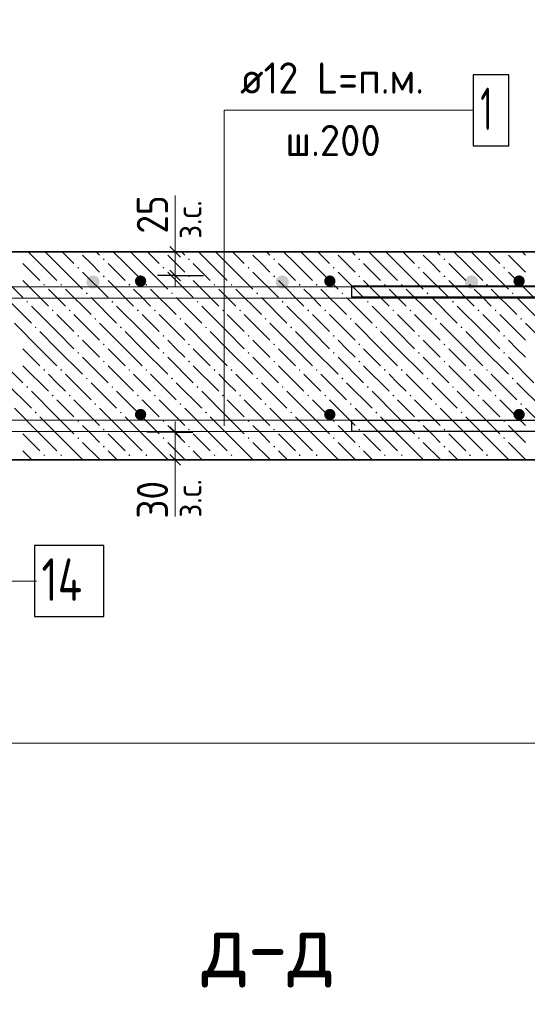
# Model space of a CAD drawing. Header units: millimetres. Extents: x 0 to 42000, y 0 to 29700.
# Tile 7 of 33: x 8878 to 12454, y 12442 to 19379. Entities that reach past the tile are written whole.
import ezdxf

# ---------------------------------------------------------------- set-up
doc = ezdxf.new("R2010")
doc.units = ezdxf.units.MM
for name, color, linetype, lineweight in [('Standard', 7, 'Continuous', 25), ('ДОП Верх по У', 7, 'Continuous', 18), ('ЖБ Перекрытие верхний уровень', 7, 'Continuous', 18), ('Обрамление П-обр. равн.', 7, 'Continuous', 25), ('Размерная линия_ общее', 7, 'Continuous', 13), ('Фиксатор', 7, 'Continuous', 50), ('Фоновоя арматура Х1', 7, 'Continuous', 25)]:
    doc.layers.add(name, color=color, linetype=linetype, lineweight=lineweight)
doc.styles.add('ISOCPEUR', font='txt')

msp = doc.modelspace()

# ---------------------------------------------------------------- hatches: boundary and pattern name
at = {"layer": 'ДОП Верх по У', "linetype": 'Continuous', "lineweight": 25, "transparency": 33554687}
for points in [[(9441.3, 17530.4), (9437.8, 17548.3), (9427.7, 17563.4), (9412.5, 17573.5), (9394.7, 17577.1), (9376.8, 17573.5), (9361.7, 17563.4), (9351.6, 17548.3), (9348, 17530.4), (9351.6, 17512.6), (9361.7, 17497.4), (9376.8, 17487.3), (9394.7, 17483.8), (9412.5, 17487.3), (9427.7, 17497.4), (9437.8, 17512.6)], [(10774.7, 17530.4), (10771.1, 17548.3), (10761, 17563.4), (10745.9, 17573.5), (10728, 17577.1), (10710.1, 17573.5), (10695, 17563.4), (10684.9, 17548.3), (10681.3, 17530.4), (10684.9, 17512.6), (10695, 17497.4), (10710.1, 17487.3), (10728, 17483.8), (10745.9, 17487.3), (10761, 17497.4), (10771.1, 17512.6)], [(12108, 17530.4), (12104.4, 17548.3), (12094.3, 17563.4), (12079.2, 17573.5), (12061.3, 17577.1), (12043.5, 17573.5), (12028.3, 17563.4), (12018.2, 17548.3), (12014.7, 17530.4), (12018.2, 17512.6), (12028.3, 17497.4), (12043.5, 17487.3), (12061.3, 17483.8), (12079.2, 17487.3), (12094.3, 17497.4), (12104.4, 17512.6)]]:
    msp.add_hatch(color=7, dxfattribs=at).paths.add_polyline_path(points)
at = {"layer": 'ЖБ Перекрытие верхний уровень', "linetype": 'Continuous', "lineweight": 18, "transparency": 33554687}
for points in [[(9464.2, 17690.8), (9470.7, 17697.3), (9477.1, 17690.8), (9470.7, 17684.3)], [(10064.2, 17690.8), (10070.7, 17697.3), (10077.1, 17690.8), (10070.7, 17684.3)], [(10664.2, 17690.8), (10670.7, 17697.3), (10677.1, 17690.8), (10670.7, 17684.3)], [(11264.2, 17690.8), (11270.7, 17697.3), (11277.1, 17690.8), (11270.7, 17684.3)], [(11864.2, 17690.8), (11870.7, 17697.3), (11877.1, 17690.8), (11870.7, 17684.3)], [(9284.2, 17630.8), (9290.6, 17637.3), (9297.1, 17630.8), (9290.6, 17624.3)], [(9884.2, 17630.8), (9890.6, 17637.3), (9897.1, 17630.8), (9890.6, 17624.3)], [(10484.2, 17630.8), (10490.6, 17637.3), (10497.1, 17630.8), (10490.6, 17624.3)], [(11084.2, 17630.8), (11090.6, 17637.3), (11097.1, 17630.8), (11090.6, 17624.3)], [(11684.2, 17630.8), (11690.6, 17637.3), (11697.1, 17630.8), (11690.6, 17624.3)], [(12284.2, 17630.8), (12290.6, 17637.3), (12297.1, 17630.8), (12290.6, 17624.3)], [(9464.2, 17570.8), (9470.7, 17577.3), (9477.1, 17570.8), (9470.7, 17564.3)], [(10064.2, 17570.8), (10070.7, 17577.3), (10077.1, 17570.8), (10070.7, 17564.3)], [(10664.2, 17570.8), (10670.7, 17577.3), (10677.1, 17570.8), (10670.7, 17564.3)], [(11264.2, 17570.8), (11270.7, 17577.3), (11277.1, 17570.8), (11270.7, 17564.3)], [(11864.2, 17570.8), (11870.7, 17577.3), (11877.1, 17570.8), (11870.7, 17564.3)], [(9044.2, 17510.8), (9050.7, 17517.3), (9057.2, 17510.8), (9050.7, 17504.3)], [(9164.2, 17510.8), (9170.7, 17517.3), (9177.1, 17510.8), (9170.7, 17504.3)], [(9644.2, 17510.8), (9650.7, 17517.3), (9657.2, 17510.8), (9650.7, 17504.3)], [(9764.2, 17510.8), (9770.7, 17517.3), (9777.1, 17510.8), (9770.7, 17504.3)], [(10244.2, 17510.8), (10250.7, 17517.3), (10257.2, 17510.8), (10250.7, 17504.3)], [(10364.2, 17510.8), (10370.7, 17517.3), (10377.1, 17510.8), (10370.7, 17504.3)], [(10844.2, 17510.8), (10850.7, 17517.3), (10857.2, 17510.8), (10850.7, 17504.3)], [(10964.2, 17510.8), (10970.7, 17517.3), (10977.1, 17510.8), (10970.7, 17504.3)], [(11444.2, 17510.8), (11450.7, 17517.3), (11457.2, 17510.8), (11450.7, 17504.3)], [(11564.2, 17510.8), (11570.7, 17517.3), (11577.1, 17510.8), (11570.7, 17504.3)], [(12044.2, 17510.8), (12050.7, 17517.3), (12057.2, 17510.8), (12050.7, 17504.3)], [(12164.2, 17510.8), (12170.7, 17517.3), (12177.1, 17510.8), (12170.7, 17504.3)], [(9344.2, 17450.8), (9350.7, 17457.3), (9357.2, 17450.8), (9350.7, 17444.3)], [(9944.2, 17450.8), (9950.7, 17457.3), (9957.2, 17450.8), (9950.7, 17444.3)], [(10544.2, 17450.8), (10550.7, 17457.3), (10557.2, 17450.8), (10550.7, 17444.3)], [(11144.2, 17450.8), (11150.7, 17457.3), (11157.2, 17450.8), (11150.7, 17444.3)], [(11744.2, 17450.8), (11750.7, 17457.3), (11757.2, 17450.8), (11750.7, 17444.3)], [(12344.2, 17450.8), (12350.7, 17457.3), (12357.2, 17450.8), (12350.7, 17444.3)], [(8924.2, 17390.8), (8930.7, 17397.3), (8937.2, 17390.8), (8930.7, 17384.3)], [(9524.2, 17390.8), (9530.7, 17397.3), (9537.2, 17390.8), (9530.7, 17384.3)], [(10124.2, 17390.8), (10130.7, 17397.3), (10137.2, 17390.8), (10130.7, 17384.3)], [(10724.2, 17390.8), (10730.7, 17397.3), (10737.2, 17390.8), (10730.7, 17384.3)], [(11324.2, 17390.8), (11330.7, 17397.3), (11337.2, 17390.8), (11330.7, 17384.3)], [(11924.2, 17390.8), (11930.7, 17397.3), (11937.2, 17390.8), (11930.7, 17384.3)], [(9104.2, 17330.8), (9110.7, 17337.3), (9117.2, 17330.8), (9110.7, 17324.3)], [(9224.2, 17330.8), (9230.7, 17337.3), (9237.2, 17330.8), (9230.7, 17324.3)], [(9404.2, 17270.8), (9410.7, 17277.3), (9417.2, 17270.8), (9410.7, 17264.3)], [(9704.2, 17330.8), (9710.7, 17337.3), (9717.2, 17330.8), (9710.7, 17324.3)], [(9824.2, 17330.8), (9830.7, 17337.3), (9837.2, 17330.8), (9830.7, 17324.3)], [(10004.2, 17270.8), (10010.7, 17277.3), (10017.2, 17270.8), (10010.7, 17264.3)], [(10304.2, 17330.8), (10310.7, 17337.3), (10317.2, 17330.8), (10310.7, 17324.3)], [(10424.2, 17330.8), (10430.7, 17337.3), (10437.2, 17330.8), (10430.7, 17324.3)], [(10604.2, 17270.8), (10610.7, 17277.3), (10617.2, 17270.8), (10610.7, 17264.3)], [(10904.2, 17330.8), (10910.7, 17337.3), (10917.2, 17330.8), (10910.7, 17324.3)], [(11024.2, 17330.8), (11030.7, 17337.3), (11037.2, 17330.8), (11030.7, 17324.3)], [(11204.2, 17270.8), (11210.7, 17277.3), (11217.2, 17270.8), (11210.7, 17264.3)], [(11504.2, 17330.8), (11510.7, 17337.3), (11517.2, 17330.8), (11510.7, 17324.3)], [(11624.2, 17330.8), (11630.7, 17337.3), (11637.2, 17330.8), (11630.7, 17324.3)], [(11804.2, 17270.8), (11810.7, 17277.3), (11817.2, 17270.8), (11810.7, 17264.3)], [(12104.2, 17330.8), (12110.7, 17337.3), (12117.2, 17330.8), (12110.7, 17324.3)], [(12224.2, 17330.8), (12230.7, 17337.3), (12237.2, 17330.8), (12230.7, 17324.3)], [(12404.2, 17270.8), (12410.7, 17277.3), (12417.2, 17270.8), (12410.7, 17264.3)], [(8984.2, 17210.8), (8990.6, 17217.3), (8997.1, 17210.8), (8990.6, 17204.3)], [(9584.2, 17210.8), (9590.6, 17217.3), (9597.1, 17210.8), (9590.6, 17204.3)], [(10184.2, 17210.8), (10190.6, 17217.3), (10197.1, 17210.8), (10190.6, 17204.3)], [(10784.2, 17210.8), (10790.6, 17217.3), (10797.1, 17210.8), (10790.6, 17204.3)], [(11384.2, 17210.8), (11390.6, 17217.3), (11397.1, 17210.8), (11390.6, 17204.3)], [(11984.2, 17210.8), (11990.6, 17217.3), (11997.1, 17210.8), (11990.6, 17204.3)], [(9284.2, 17150.8), (9290.6, 17157.3), (9297.1, 17150.8), (9290.6, 17144.3)], [(9884.2, 17150.8), (9890.6, 17157.3), (9897.1, 17150.8), (9890.6, 17144.3)], [(10484.2, 17150.8), (10490.6, 17157.3), (10497.1, 17150.8), (10490.6, 17144.3)], [(11084.2, 17150.8), (11090.6, 17157.3), (11097.1, 17150.8), (11090.6, 17144.3)], [(11684.2, 17150.8), (11690.6, 17157.3), (11697.1, 17150.8), (11690.6, 17144.3)], [(12284.2, 17150.8), (12290.6, 17157.3), (12297.1, 17150.8), (12290.6, 17144.3)], [(9464.2, 17090.8), (9470.7, 17097.3), (9477.1, 17090.8), (9470.7, 17084.3)], [(10064.2, 17090.8), (10070.7, 17097.3), (10077.1, 17090.8), (10070.7, 17084.3)], [(10664.2, 17090.8), (10670.7, 17097.3), (10677.1, 17090.8), (10670.7, 17084.3)], [(11264.2, 17090.8), (11270.7, 17097.3), (11277.1, 17090.8), (11270.7, 17084.3)], [(11864.2, 17090.8), (11870.7, 17097.3), (11877.1, 17090.8), (11870.7, 17084.3)], [(9284.2, 17030.8), (9290.6, 17037.3), (9297.1, 17030.8), (9290.6, 17024.3)], [(9884.2, 17030.8), (9890.6, 17037.3), (9897.1, 17030.8), (9890.6, 17024.3)], [(10484.2, 17030.8), (10490.6, 17037.3), (10497.1, 17030.8), (10490.6, 17024.3)], [(11084.2, 17030.8), (11090.6, 17037.3), (11097.1, 17030.8), (11090.6, 17024.3)], [(11684.2, 17030.8), (11690.6, 17037.3), (11697.1, 17030.8), (11690.6, 17024.3)], [(12284.2, 17030.8), (12290.6, 17037.3), (12297.1, 17030.8), (12290.6, 17024.3)], [(9464.2, 16970.8), (9470.7, 16977.3), (9477.1, 16970.8), (9470.7, 16964.3)], [(10064.2, 16970.8), (10070.7, 16977.3), (10077.1, 16970.8), (10070.7, 16964.3)], [(10664.2, 16970.8), (10670.7, 16977.3), (10677.1, 16970.8), (10670.7, 16964.3)], [(11264.2, 16970.8), (11270.7, 16977.3), (11277.1, 16970.8), (11270.7, 16964.3)], [(11864.2, 16970.8), (11870.7, 16977.3), (11877.1, 16970.8), (11870.7, 16964.3)], [(9044.2, 16910.8), (9050.7, 16917.3), (9057.2, 16910.8), (9050.7, 16904.3)], [(9164.2, 16910.8), (9170.7, 16917.3), (9177.1, 16910.8), (9170.7, 16904.3)], [(9344.2, 16850.8), (9350.7, 16857.3), (9357.2, 16850.8), (9350.7, 16844.3)], [(9644.2, 16910.8), (9650.7, 16917.3), (9657.2, 16910.8), (9650.7, 16904.3)], [(9764.2, 16910.8), (9770.7, 16917.3), (9777.1, 16910.8), (9770.7, 16904.3)], [(9944.2, 16850.8), (9950.7, 16857.3), (9957.2, 16850.8), (9950.7, 16844.3)], [(10244.2, 16910.8), (10250.7, 16917.3), (10257.2, 16910.8), (10250.7, 16904.3)], [(10364.2, 16910.8), (10370.7, 16917.3), (10377.1, 16910.8), (10370.7, 16904.3)], [(10544.2, 16850.8), (10550.7, 16857.3), (10557.2, 16850.8), (10550.7, 16844.3)], [(10844.2, 16910.8), (10850.7, 16917.3), (10857.2, 16910.8), (10850.7, 16904.3)], [(10964.2, 16910.8), (10970.7, 16917.3), (10977.1, 16910.8), (10970.7, 16904.3)], [(11144.2, 16850.8), (11150.7, 16857.3), (11157.2, 16850.8), (11150.7, 16844.3)], [(11444.2, 16910.8), (11450.7, 16917.3), (11457.2, 16910.8), (11450.7, 16904.3)], [(11564.2, 16910.8), (11570.7, 16917.3), (11577.1, 16910.8), (11570.7, 16904.3)], [(11744.2, 16850.8), (11750.7, 16857.3), (11757.2, 16850.8), (11750.7, 16844.3)], [(12044.2, 16910.8), (12050.7, 16917.3), (12057.2, 16910.8), (12050.7, 16904.3)], [(12164.2, 16910.8), (12170.7, 16917.3), (12177.1, 16910.8), (12170.7, 16904.3)], [(12344.2, 16850.8), (12350.7, 16857.3), (12357.2, 16850.8), (12350.7, 16844.3)], [(8924.2, 16790.8), (8930.7, 16797.3), (8937.2, 16790.8), (8930.7, 16784.3)], [(9524.2, 16790.8), (9530.7, 16797.3), (9537.2, 16790.8), (9530.7, 16784.3)], [(10124.2, 16790.8), (10130.7, 16797.3), (10137.2, 16790.8), (10130.7, 16784.3)], [(10724.2, 16790.8), (10730.7, 16797.3), (10737.2, 16790.8), (10730.7, 16784.3)], [(11324.2, 16790.8), (11330.7, 16797.3), (11337.2, 16790.8), (11330.7, 16784.3)], [(11924.2, 16790.8), (11930.7, 16797.3), (11937.2, 16790.8), (11930.7, 16784.3)], [(9104.2, 16730.8), (9110.7, 16737.3), (9117.2, 16730.8), (9110.7, 16724.3)], [(9224.2, 16730.8), (9230.7, 16737.3), (9237.2, 16730.8), (9230.7, 16724.3)], [(9704.2, 16730.8), (9710.7, 16737.3), (9717.2, 16730.8), (9710.7, 16724.3)], [(9824.2, 16730.8), (9830.7, 16737.3), (9837.2, 16730.8), (9830.7, 16724.3)], [(10304.2, 16730.8), (10310.7, 16737.3), (10317.2, 16730.8), (10310.7, 16724.3)], [(10424.2, 16730.8), (10430.7, 16737.3), (10437.2, 16730.8), (10430.7, 16724.3)], [(10904.2, 16730.8), (10910.7, 16737.3), (10917.2, 16730.8), (10910.7, 16724.3)], [(11024.2, 16730.8), (11030.7, 16737.3), (11037.2, 16730.8), (11030.7, 16724.3)], [(11504.2, 16730.8), (11510.7, 16737.3), (11517.2, 16730.8), (11510.7, 16724.3)], [(11624.2, 16730.8), (11630.7, 16737.3), (11637.2, 16730.8), (11630.7, 16724.3)], [(12104.2, 16730.8), (12110.7, 16737.3), (12117.2, 16730.8), (12110.7, 16724.3)], [(12224.2, 16730.8), (12230.7, 16737.3), (12237.2, 16730.8), (12230.7, 16724.3)], [(9404.2, 16670.8), (9410.7, 16677.3), (9417.2, 16670.8), (9410.7, 16664.3)], [(10004.2, 16670.8), (10010.7, 16677.3), (10017.2, 16670.8), (10010.7, 16664.3)], [(10604.2, 16670.8), (10610.7, 16677.3), (10617.2, 16670.8), (10610.7, 16664.3)], [(11204.2, 16670.8), (11210.7, 16677.3), (11217.2, 16670.8), (11210.7, 16664.3)], [(11804.2, 16670.8), (11810.7, 16677.3), (11817.2, 16670.8), (11810.7, 16664.3)], [(12404.2, 16670.8), (12410.7, 16677.3), (12417.2, 16670.8), (12410.7, 16664.3)], [(8984.2, 16610.8), (8990.6, 16617.3), (8997.1, 16610.8), (8990.6, 16604.3)], [(9584.2, 16610.8), (9590.6, 16617.3), (9597.1, 16610.8), (9590.6, 16604.3)], [(10184.2, 16610.8), (10190.6, 16617.3), (10197.1, 16610.8), (10190.6, 16604.3)], [(10784.2, 16610.8), (10790.6, 16617.3), (10797.1, 16610.8), (10790.6, 16604.3)], [(11384.2, 16610.8), (11390.6, 16617.3), (11397.1, 16610.8), (11390.6, 16604.3)], [(11984.2, 16610.8), (11990.6, 16617.3), (11997.1, 16610.8), (11990.6, 16604.3)], [(9284.2, 16550.8), (9290.6, 16557.3), (9297.1, 16550.8), (9290.6, 16544.3)], [(9884.2, 16550.8), (9890.6, 16557.3), (9897.1, 16550.8), (9890.6, 16544.3)], [(10484.2, 16550.8), (10490.6, 16557.3), (10497.1, 16550.8), (10490.6, 16544.3)], [(11084.2, 16550.8), (11090.6, 16557.3), (11097.1, 16550.8), (11090.6, 16544.3)], [(11684.2, 16550.8), (11690.6, 16557.3), (11697.1, 16550.8), (11690.6, 16544.3)], [(12284.2, 16550.8), (12290.6, 16557.3), (12297.1, 16550.8), (12290.6, 16544.3)], [(9464.2, 16490.8), (9470.7, 16497.3), (9477.1, 16490.8), (9470.7, 16484.3)], [(10064.2, 16490.8), (10070.7, 16497.3), (10077.1, 16490.8), (10070.7, 16484.3)], [(10664.2, 16490.8), (10670.7, 16497.3), (10677.1, 16490.8), (10670.7, 16484.3)], [(11264.2, 16490.8), (11270.7, 16497.3), (11277.1, 16490.8), (11270.7, 16484.3)], [(11864.2, 16490.8), (11870.7, 16497.3), (11877.1, 16490.8), (11870.7, 16484.3)], [(9284.2, 16430.8), (9290.6, 16437.3), (9297.1, 16430.8), (9290.6, 16424.3)], [(9464.2, 16370.8), (9470.7, 16377.3), (9477.1, 16370.8), (9470.7, 16364.3)], [(9884.2, 16430.8), (9890.6, 16437.3), (9897.1, 16430.8), (9890.6, 16424.3)], [(10064.2, 16370.8), (10070.7, 16377.3), (10077.1, 16370.8), (10070.7, 16364.3)], [(10484.2, 16430.8), (10490.6, 16437.3), (10497.1, 16430.8), (10490.6, 16424.3)], [(10664.2, 16370.8), (10670.7, 16377.3), (10677.1, 16370.8), (10670.7, 16364.3)], [(11084.2, 16430.8), (11090.6, 16437.3), (11097.1, 16430.8), (11090.6, 16424.3)], [(11264.2, 16370.8), (11270.7, 16377.3), (11277.1, 16370.8), (11270.7, 16364.3)], [(11684.2, 16430.8), (11690.6, 16437.3), (11697.1, 16430.8), (11690.6, 16424.3)], [(11864.2, 16370.8), (11870.7, 16377.3), (11877.1, 16370.8), (11870.7, 16364.3)], [(12284.2, 16430.8), (12290.6, 16437.3), (12297.1, 16430.8), (12290.6, 16424.3)], [(9044.2, 16310.8), (9050.7, 16317.3), (9057.2, 16310.8), (9050.7, 16304.3)], [(9164.2, 16310.8), (9170.7, 16317.3), (9177.1, 16310.8), (9170.7, 16304.3)], [(9644.2, 16310.8), (9650.7, 16317.3), (9657.2, 16310.8), (9650.7, 16304.3)], [(9764.2, 16310.8), (9770.7, 16317.3), (9777.1, 16310.8), (9770.7, 16304.3)], [(10244.2, 16310.8), (10250.7, 16317.3), (10257.2, 16310.8), (10250.7, 16304.3)], [(10364.2, 16310.8), (10370.7, 16317.3), (10377.1, 16310.8), (10370.7, 16304.3)], [(10844.2, 16310.8), (10850.7, 16317.3), (10857.2, 16310.8), (10850.7, 16304.3)], [(10964.2, 16310.8), (10970.7, 16317.3), (10977.1, 16310.8), (10970.7, 16304.3)], [(11444.2, 16310.8), (11450.7, 16317.3), (11457.2, 16310.8), (11450.7, 16304.3)], [(11564.2, 16310.8), (11570.7, 16317.3), (11577.1, 16310.8), (11570.7, 16304.3)], [(12044.2, 16310.8), (12050.7, 16317.3), (12057.2, 16310.8), (12050.7, 16304.3)], [(12164.2, 16310.8), (12170.7, 16317.3), (12177.1, 16310.8), (12170.7, 16304.3)]]:
    msp.add_hatch(color=7, dxfattribs=at).paths.add_polyline_path(points, flags=16)
at = {"layer": 'Фоновоя арматура Х1', "linetype": 'Continuous', "lineweight": 18, "transparency": 33554687}
for points in [[(9769.8, 17537.1), (9766.7, 17552.4), (9758.1, 17565.4), (9745.1, 17574), (9729.8, 17577.1), (9714.5, 17574), (9701.5, 17565.4), (9692.8, 17552.4), (9689.8, 17537.1), (9692.8, 17521.8), (9701.5, 17508.8), (9714.5, 17500.1), (9729.8, 17497.1), (9745.1, 17500.1), (9758.1, 17508.8), (9766.7, 17521.8)], [(11103.1, 17537.1), (11100.1, 17552.4), (11091.4, 17565.4), (11078.4, 17574), (11063.1, 17577.1), (11047.8, 17574), (11034.8, 17565.4), (11026.2, 17552.4), (11023.1, 17537.1), (11026.2, 17521.8), (11034.8, 17508.8), (11047.8, 17500.1), (11063.1, 17497.1), (11078.4, 17500.1), (11091.4, 17508.8), (11100.1, 17521.8)], [(12436.4, 17537.1), (12433.4, 17552.4), (12424.7, 17565.4), (12411.7, 17574), (12396.4, 17577.1), (12381.1, 17574), (12368.2, 17565.4), (12359.5, 17552.4), (12356.4, 17537.1), (12359.5, 17521.8), (12368.2, 17508.8), (12381.1, 17500.1), (12396.4, 17497.1), (12411.7, 17500.1), (12424.7, 17508.8), (12433.4, 17521.8)], [(9769.8, 16597.1), (9766.7, 16612.4), (9758.1, 16625.4), (9745.1, 16634), (9729.8, 16637.1), (9714.5, 16634), (9701.5, 16625.4), (9692.8, 16612.4), (9689.8, 16597.1), (9692.8, 16581.8), (9701.5, 16568.8), (9714.5, 16560.1), (9729.8, 16557.1), (9745.1, 16560.1), (9758.1, 16568.8), (9766.7, 16581.8)], [(11103.1, 16597.1), (11100.1, 16612.4), (11091.4, 16625.4), (11078.4, 16634), (11063.1, 16637.1), (11047.8, 16634), (11034.8, 16625.4), (11026.2, 16612.4), (11023.1, 16597.1), (11026.2, 16581.8), (11034.8, 16568.8), (11047.8, 16560.1), (11063.1, 16557.1), (11078.4, 16560.1), (11091.4, 16568.8), (11100.1, 16581.8)], [(12436.4, 16597.1), (12433.4, 16612.4), (12424.7, 16625.4), (12411.7, 16634), (12396.4, 16637.1), (12381.1, 16634), (12368.2, 16625.4), (12359.5, 16612.4), (12356.4, 16597.1), (12359.5, 16581.8), (12368.2, 16568.8), (12381.1, 16560.1), (12396.4, 16557.1), (12411.7, 16560.1), (12424.7, 16568.8), (12433.4, 16581.8)]]:
    msp.add_hatch(color=7, dxfattribs=at).paths.add_polyline_path(points)

# ---------------------------------------------------------------- linework, layer by layer
at = {"layer": 'Standard', "color": 7, "linetype": 'Continuous', "lineweight": 13, "transparency": 33554687}
for p, q in [((9973.2, 17743.8), (9973.2, 18141.2)), ((9973.2, 16277.1), (9973.2, 15879.7))]:
    msp.add_line(p, q, dxfattribs=at)
at = {"layer": 'Standard', "color": 254, "linetype": 'Continuous', "lineweight": 13, "true_color": 0xc4c4ff, "transparency": 33554687}
msp.add_lwpolyline([(4877.9, 14282.2), (17528.3, 14282.2), (17528.3, 19922.3), (4877.9, 19922.3), (4877.9, 14282.2)], dxfattribs=at)
at = {"layer": 'Standard', "color": 7, "linetype": 'Continuous', "lineweight": 13, "transparency": 33554687}
for points in [[(12067.4, 18740.4), (10319, 18740.4), (10319, 18489.6), (10319, 16517.1)], [(6420.3, 16957.1), (6753.6, 16957.1), (6753.6, 15423.7), (8997, 15423.7)]]:
    msp.add_lwpolyline(points, dxfattribs=at)
at = {"layer": 'ЖБ Перекрытие верхний уровень', "color": 7, "linetype": 'Continuous', "lineweight": 35, "transparency": 33554687}
for p, q in [((15463.1, 17743.8), (5544.6, 17743.8)), ((5544.6, 16277.1), (15463.1, 16277.1))]:
    msp.add_line(p, q, dxfattribs=at)
at = {"layer": 'ЖБ Перекрытие верхний уровень', "color": 9, "linetype": 'Continuous', "lineweight": 18, "true_color": 0xc7c7c7, "transparency": 33554687}
for p, q in [((9020.6, 17660.8), (8937.7, 17743.8)), ((9057.7, 17743.8), (9140.7, 17660.8)), ((9177.7, 17743.8), (9260.7, 17660.8)), ((9380.7, 17660.8), (9320.6, 17720.8)), ((9417.7, 17743.8), (9440.7, 17720.8)), ((9620.6, 17660.8), (9537.7, 17743.8)), ((9657.7, 17743.8), (9740.7, 17660.8)), ((9777.7, 17743.8), (9860.7, 17660.8)), ((9980.7, 17660.8), (9920.6, 17720.8)), ((10017.7, 17743.8), (10040.7, 17720.8)), ((10220.6, 17660.8), (10137.7, 17743.8)), ((10257.7, 17743.8), (10340.7, 17660.8)), ((10377.7, 17743.8), (10460.7, 17660.8)), ((10580.7, 17660.8), (10520.6, 17720.8)), ((10617.7, 17743.8), (10640.7, 17720.8)), ((10820.6, 17660.8), (10737.7, 17743.8)), ((10857.7, 17743.8), (10940.7, 17660.8)), ((10977.7, 17743.8), (11060.7, 17660.8)), ((11180.7, 17660.8), (11120.6, 17720.8)), ((11217.7, 17743.8), (11240.7, 17720.8)), ((11420.6, 17660.8), (11337.7, 17743.8)), ((11457.7, 17743.8), (11540.7, 17660.8)), ((11577.7, 17743.8), (11660.7, 17660.8)), ((11780.7, 17660.8), (11720.6, 17720.8)), ((11817.7, 17743.8), (11840.7, 17720.8)), ((12020.6, 17660.8), (11937.7, 17743.8)), ((12057.7, 17743.8), (12140.7, 17660.8)), ((12177.7, 17743.8), (12260.7, 17660.8)), ((12380.7, 17660.8), (12320.6, 17720.8)), ((12417.7, 17743.8), (12440.7, 17720.8)), ((8900.6, 17660.8), (9020.6, 17540.8)), ((9020.6, 17660.8), (9140.7, 17540.8)), ((9140.7, 17660.8), (9320.6, 17480.8)), ((9440.7, 17600.8), (9380.7, 17660.8)), ((9500.6, 17660.8), (9620.6, 17540.8)), ((9620.6, 17660.8), (9740.7, 17540.8)), ((9740.7, 17660.8), (9920.6, 17480.8)), ((10040.7, 17600.8), (9980.7, 17660.8)), ((10100.6, 17660.8), (10220.6, 17540.8)), ((10220.6, 17660.8), (10340.7, 17540.8)), ((10340.7, 17660.8), (10520.6, 17480.8)), ((10640.7, 17600.8), (10580.7, 17660.8)), ((10700.6, 17660.8), (10820.6, 17540.8)), ((10820.6, 17660.8), (10940.7, 17540.8)), ((10940.7, 17660.8), (11120.6, 17480.8)), ((11240.7, 17600.8), (11180.7, 17660.8)), ((11300.6, 17660.8), (11420.6, 17540.8)), ((11420.6, 17660.8), (11540.7, 17540.8)), ((11540.7, 17660.8), (11720.6, 17480.8)), ((11840.7, 17600.8), (11780.7, 17660.8)), ((11900.6, 17660.8), (12020.6, 17540.8)), ((12020.6, 17660.8), (12140.7, 17540.8)), ((12140.7, 17660.8), (12320.6, 17480.8)), ((12440.7, 17600.8), (12380.7, 17660.8)), ((8720.6, 17600.8), (8900.6, 17420.8)), ((9320.6, 17600.8), (9500.6, 17420.8)), ((9920.6, 17600.8), (10100.6, 17420.8)), ((10520.6, 17600.8), (10700.6, 17420.8)), ((11120.6, 17600.8), (11300.6, 17420.8)), ((11720.6, 17600.8), (11900.6, 17420.8)), ((12320.6, 17600.8), (12500.6, 17420.8)), ((8900.6, 17540.8), (9080.7, 17360.8)), ((9140.7, 17420.8), (9080.7, 17480.8)), ((9200.6, 17480.8), (9380.7, 17300.8)), ((9500.6, 17540.8), (9680.7, 17360.8)), ((9740.7, 17420.8), (9680.7, 17480.8)), ((9800.6, 17480.8), (9980.7, 17300.8)), ((10100.6, 17540.8), (10280.7, 17360.8)), ((10340.7, 17420.8), (10280.7, 17480.8)), ((10400.6, 17480.8), (10580.7, 17300.8)), ((10700.6, 17540.8), (10880.7, 17360.8)), ((10940.7, 17420.8), (10880.7, 17480.8)), ((11000.6, 17480.8), (11180.7, 17300.8)), ((11300.6, 17540.8), (11480.7, 17360.8)), ((11540.7, 17420.8), (11480.7, 17480.8)), ((11600.6, 17480.8), (11780.7, 17300.8)), ((11900.6, 17540.8), (12080.7, 17360.8)), ((12140.7, 17420.8), (12080.7, 17480.8)), ((12200.6, 17480.8), (12380.7, 17300.8)), ((8780.7, 17420.8), (8960.7, 17240.8)), ((9200.6, 17360.8), (9140.7, 17420.8)), ((9380.7, 17420.8), (9560.7, 17240.8)), ((9800.6, 17360.8), (9740.7, 17420.8)), ((9980.7, 17420.8), (10160.7, 17240.8)), ((10400.6, 17360.8), (10340.7, 17420.8)), ((10580.7, 17420.8), (10760.7, 17240.8)), ((11000.6, 17360.8), (10940.7, 17420.8)), ((11180.7, 17420.8), (11360.7, 17240.8)), ((11600.6, 17360.8), (11540.7, 17420.8)), ((11780.7, 17420.8), (11960.7, 17240.8)), ((12200.6, 17360.8), (12140.7, 17420.8)), ((12380.7, 17420.8), (12560.7, 17240.8)), ((9140.7, 17180.8), (8960.7, 17360.8)), ((9740.7, 17180.8), (9560.7, 17360.8)), ((10340.7, 17180.8), (10160.7, 17360.8)), ((10940.7, 17180.8), (10760.7, 17360.8)), ((11540.7, 17180.8), (11360.7, 17360.8)), ((12140.7, 17180.8), (11960.7, 17360.8)), ((9140.7, 17300.8), (9260.7, 17180.8)), ((9260.7, 17300.8), (9440.7, 17120.8)), ((9740.7, 17300.8), (9860.7, 17180.8)), ((9860.7, 17300.8), (10040.7, 17120.8)), ((10340.7, 17300.8), (10460.7, 17180.8)), ((10460.7, 17300.8), (10640.7, 17120.8)), ((10940.7, 17300.8), (11060.7, 17180.8)), ((11060.7, 17300.8), (11240.7, 17120.8)), ((11540.7, 17300.8), (11660.7, 17180.8)), ((11660.7, 17300.8), (11840.7, 17120.8)), ((12140.7, 17300.8), (12260.7, 17180.8)), ((12260.7, 17300.8), (12440.7, 17120.8)), ((9020.6, 17060.8), (8840.7, 17240.8)), ((9620.6, 17060.8), (9440.7, 17240.8)), ((10220.6, 17060.8), (10040.7, 17240.8)), ((10820.6, 17060.8), (10640.7, 17240.8)), ((11420.6, 17060.8), (11240.7, 17240.8)), ((12020.6, 17060.8), (11840.7, 17240.8)), ((12620.6, 17060.8), (12440.7, 17240.8)), ((9020.6, 17180.8), (9140.7, 17060.8)), ((9140.7, 17180.8), (9260.7, 17060.8)), ((9620.6, 17180.8), (9740.7, 17060.8)), ((9740.7, 17180.8), (9860.7, 17060.8)), ((10220.6, 17180.8), (10340.7, 17060.8)), ((10340.7, 17180.8), (10460.7, 17060.8)), ((10820.6, 17180.8), (10940.7, 17060.8)), ((10940.7, 17180.8), (11060.7, 17060.8)), ((11420.6, 17180.8), (11540.7, 17060.8)), ((11540.7, 17180.8), (11660.7, 17060.8)), ((12020.6, 17180.8), (12140.7, 17060.8)), ((12140.7, 17180.8), (12260.7, 17060.8)), ((9380.7, 17060.8), (9320.6, 17120.8)), ((9980.7, 17060.8), (9920.6, 17120.8)), ((10580.7, 17060.8), (10520.6, 17120.8)), ((11180.7, 17060.8), (11120.6, 17120.8)), ((11780.7, 17060.8), (11720.6, 17120.8)), ((12380.7, 17060.8), (12320.6, 17120.8)), ((8720.6, 17000.8), (8900.6, 16820.8)), ((8900.6, 17060.8), (9020.6, 16940.8)), ((9020.6, 17060.8), (9140.7, 16940.8)), ((9140.7, 17060.8), (9320.6, 16880.8)), ((9320.6, 17000.8), (9500.6, 16820.8)), ((9440.7, 17000.8), (9380.7, 17060.8)), ((9500.6, 17060.8), (9620.6, 16940.8)), ((9620.6, 17060.8), (9740.7, 16940.8)), ((9740.7, 17060.8), (9920.6, 16880.8)), ((9920.6, 17000.8), (10100.6, 16820.8)), ((10040.7, 17000.8), (9980.7, 17060.8)), ((10100.6, 17060.8), (10220.6, 16940.8)), ((10220.6, 17060.8), (10340.7, 16940.8)), ((10340.7, 17060.8), (10520.6, 16880.8)), ((10520.6, 17000.8), (10700.6, 16820.8)), ((10640.7, 17000.8), (10580.7, 17060.8)), ((10700.6, 17060.8), (10820.6, 16940.8)), ((10820.6, 17060.8), (10940.7, 16940.8)), ((10940.7, 17060.8), (11120.6, 16880.8)), ((11120.6, 17000.8), (11300.6, 16820.8)), ((11240.7, 17000.8), (11180.7, 17060.8)), ((11300.6, 17060.8), (11420.6, 16940.8)), ((11420.6, 17060.8), (11540.7, 16940.8)), ((11540.7, 17060.8), (11720.6, 16880.8)), ((11720.6, 17000.8), (11900.6, 16820.8)), ((11840.7, 17000.8), (11780.7, 17060.8)), ((11900.6, 17060.8), (12020.6, 16940.8)), ((12020.6, 17060.8), (12140.7, 16940.8)), ((12140.7, 17060.8), (12320.6, 16880.8)), ((12320.6, 17000.8), (12500.6, 16820.8)), ((12440.7, 17000.8), (12380.7, 17060.8)), ((8900.6, 16940.8), (9080.7, 16760.8)), ((9500.6, 16940.8), (9680.7, 16760.8)), ((10100.6, 16940.8), (10280.7, 16760.8)), ((10700.6, 16940.8), (10880.7, 16760.8)), ((11300.6, 16940.8), (11480.7, 16760.8)), ((11900.6, 16940.8), (12080.7, 16760.8)), ((9140.7, 16820.8), (9080.7, 16880.8)), ((9200.6, 16880.8), (9380.7, 16700.8)), ((9740.7, 16820.8), (9680.7, 16880.8)), ((9800.6, 16880.8), (9980.7, 16700.8)), ((10340.7, 16820.8), (10280.7, 16880.8)), ((10400.6, 16880.8), (10580.7, 16700.8)), ((10940.7, 16820.8), (10880.7, 16880.8)), ((11000.6, 16880.8), (11180.7, 16700.8)), ((11540.7, 16820.8), (11480.7, 16880.8)), ((11600.6, 16880.8), (11780.7, 16700.8)), ((12140.7, 16820.8), (12080.7, 16880.8)), ((12200.6, 16880.8), (12380.7, 16700.8)), ((8780.7, 16820.8), (8960.7, 16640.8)), ((9200.6, 16760.8), (9140.7, 16820.8)), ((9380.7, 16820.8), (9560.7, 16640.8)), ((9800.6, 16760.8), (9740.7, 16820.8)), ((9980.7, 16820.8), (10160.7, 16640.8)), ((10400.6, 16760.8), (10340.7, 16820.8)), ((10580.7, 16820.8), (10760.7, 16640.8)), ((11000.6, 16760.8), (10940.7, 16820.8)), ((11180.7, 16820.8), (11360.7, 16640.8)), ((11600.6, 16760.8), (11540.7, 16820.8)), ((11780.7, 16820.8), (11960.7, 16640.8)), ((12200.6, 16760.8), (12140.7, 16820.8)), ((12380.7, 16820.8), (12560.7, 16640.8)), ((9140.7, 16580.8), (8960.7, 16760.8)), ((9740.7, 16580.8), (9560.7, 16760.8)), ((10340.7, 16580.8), (10160.7, 16760.8)), ((10940.7, 16580.8), (10760.7, 16760.8)), ((11540.7, 16580.8), (11360.7, 16760.8)), ((12140.7, 16580.8), (11960.7, 16760.8)), ((9140.7, 16700.8), (9260.7, 16580.8)), ((9260.7, 16700.8), (9440.7, 16520.8)), ((9740.7, 16700.8), (9860.7, 16580.8)), ((9860.7, 16700.8), (10040.7, 16520.8)), ((10340.7, 16700.8), (10460.7, 16580.8)), ((10460.7, 16700.8), (10640.7, 16520.8)), ((10940.7, 16700.8), (11060.7, 16580.8)), ((11060.7, 16700.8), (11240.7, 16520.8)), ((11540.7, 16700.8), (11660.7, 16580.8)), ((11660.7, 16700.8), (11840.7, 16520.8)), ((12140.7, 16700.8), (12260.7, 16580.8)), ((12260.7, 16700.8), (12440.7, 16520.8)), ((9020.6, 16460.8), (8840.7, 16640.8)), ((9020.6, 16580.8), (9140.7, 16460.8)), ((9140.7, 16580.8), (9260.7, 16460.8)), ((9620.6, 16460.8), (9440.7, 16640.8)), ((9620.6, 16580.8), (9740.7, 16460.8)), ((9740.7, 16580.8), (9860.7, 16460.8)), ((10220.6, 16460.8), (10040.7, 16640.8)), ((10220.6, 16580.8), (10340.7, 16460.8)), ((10340.7, 16580.8), (10460.7, 16460.8)), ((10820.6, 16460.8), (10640.7, 16640.8)), ((10820.6, 16580.8), (10940.7, 16460.8)), ((10940.7, 16580.8), (11060.7, 16460.8)), ((11420.6, 16460.8), (11240.7, 16640.8)), ((11420.6, 16580.8), (11540.7, 16460.8)), ((11540.7, 16580.8), (11660.7, 16460.8)), ((12020.6, 16460.8), (11840.7, 16640.8)), ((12020.6, 16580.8), (12140.7, 16460.8)), ((12140.7, 16580.8), (12260.7, 16460.8)), ((12620.6, 16460.8), (12440.7, 16640.8)), ((9380.7, 16460.8), (9320.6, 16520.8)), ((9980.7, 16460.8), (9920.6, 16520.8)), ((10580.7, 16460.8), (10520.6, 16520.8)), ((11180.7, 16460.8), (11120.6, 16520.8)), ((11780.7, 16460.8), (11720.6, 16520.8)), ((12380.7, 16460.8), (12320.6, 16520.8)), ((8900.6, 16460.8), (9020.6, 16340.8)), ((9020.6, 16460.8), (9140.7, 16340.8)), ((9140.7, 16460.8), (9320.6, 16280.8)), ((9440.7, 16400.8), (9380.7, 16460.8)), ((9500.6, 16460.8), (9620.6, 16340.8)), ((9620.6, 16460.8), (9740.7, 16340.8)), ((9740.7, 16460.8), (9920.6, 16280.8)), ((10040.7, 16400.8), (9980.7, 16460.8)), ((10100.6, 16460.8), (10220.6, 16340.8)), ((10220.6, 16460.8), (10340.7, 16340.8)), ((10340.7, 16460.8), (10520.6, 16280.8)), ((10640.7, 16400.8), (10580.7, 16460.8)), ((10700.6, 16460.8), (10820.6, 16340.8)), ((10820.6, 16460.8), (10940.7, 16340.8)), ((10940.7, 16460.8), (11120.6, 16280.8)), ((11240.7, 16400.8), (11180.7, 16460.8)), ((11300.6, 16460.8), (11420.6, 16340.8)), ((11420.6, 16460.8), (11540.7, 16340.8)), ((11540.7, 16460.8), (11720.6, 16280.8)), ((11840.7, 16400.8), (11780.7, 16460.8)), ((11900.6, 16460.8), (12020.6, 16340.8)), ((12020.6, 16460.8), (12140.7, 16340.8)), ((12140.7, 16460.8), (12320.6, 16280.8)), ((12440.7, 16400.8), (12380.7, 16460.8)), ((9320.6, 16400.8), (9444.4, 16277.1)), ((9920.6, 16400.8), (10044.4, 16277.1)), ((10520.6, 16400.8), (10644.4, 16277.1)), ((11120.6, 16400.8), (11244.4, 16277.1)), ((11720.6, 16400.8), (11844.4, 16277.1)), ((12320.6, 16400.8), (12444.4, 16277.1)), ((8900.6, 16340.8), (8964.4, 16277.1)), ((9500.6, 16340.8), (9564.4, 16277.1)), ((10100.6, 16340.8), (10164.4, 16277.1)), ((10700.6, 16340.8), (10764.4, 16277.1)), ((11300.6, 16340.8), (11364.4, 16277.1)), ((11900.6, 16340.8), (11964.4, 16277.1)), ((9084.4, 16277.1), (9080.7, 16280.8)), ((9200.6, 16280.8), (9204.4, 16277.1)), ((9684.4, 16277.1), (9680.7, 16280.8)), ((9800.6, 16280.8), (9804.4, 16277.1)), ((10284.4, 16277.1), (10280.7, 16280.8)), ((10400.6, 16280.8), (10404.4, 16277.1)), ((10884.4, 16277.1), (10880.7, 16280.8)), ((11000.6, 16280.8), (11004.4, 16277.1)), ((11484.4, 16277.1), (11480.7, 16280.8)), ((11600.6, 16280.8), (11604.4, 16277.1)), ((12084.4, 16277.1), (12080.7, 16280.8)), ((12200.6, 16280.8), (12204.4, 16277.1))]:
    msp.add_line(p, q, dxfattribs=at)
at = {"layer": 'Обрамление П-обр. равн.', "color": 38, "linetype": 'Continuous', "lineweight": 25, "true_color": 0x5f1e0f, "transparency": 33554687}
msp.add_lwpolyline([(11217.4, 17503.8), (15297.4, 17503.8), (15297.4, 16477.1), (11217.4, 16477.1), (11217.4, 16557.1), (15217.4, 16557.1), (15217.4, 17423.7), (11217.4, 17423.7), (11217.4, 17503.8)], dxfattribs=at)
msp.add_lwpolyline([(11217.4, 17503.8), (15297.4, 17503.8), (15297.4, 16477.1), (11217.4, 16477.1), (11217.4, 16557.1), (15217.4, 16557.1), (15217.4, 17423.7), (11217.4, 17423.7), (11217.4, 17503.8)], dxfattribs=at)
at = {"layer": 'Размерная линия_ общее', "color": 7, "linetype": 'Continuous', "lineweight": 25, "transparency": 33554687}
for p, q in [((10010.7, 17706.3), (9935.7, 17781.2)), ((10010.7, 17539.6), (9935.7, 17614.6)), ((9935.7, 16511.3), (10010.7, 16436.3)), ((9935.7, 16314.6), (10010.7, 16239.6))]:
    msp.add_line(p, q, dxfattribs=at)
at = {"layer": 'Размерная линия_ общее', "color": 7, "linetype": 'Continuous', "lineweight": 13, "transparency": 33554687}
for p, q in [((9973.2, 17743.8), (9973.2, 17818.8)), ((9973.2, 17577.1), (9973.2, 17743.8)), ((9973.2, 17577.1), (9973.2, 17502.1)), ((9973.2, 16473.8), (9973.2, 16548.8)), ((9973.2, 16473.8), (9973.2, 16277.1)), ((9973.2, 16277.1), (9973.2, 16202.1))]:
    msp.add_line(p, q, dxfattribs=at)
at = {"layer": 'Размерная линия_ общее', "color": 253, "linetype": 'Continuous', "lineweight": -3, "true_color": 0xa0a0a0, "transparency": 33554687}
for p, q in [((9973.2, 17743.8), (9848.2, 17743.8)), ((9973.2, 17743.8), (10098.2, 17743.8)), ((9973.2, 17743.8), (10304.9, 17743.8)), ((9973.2, 17577.1), (9848.2, 17577.1)), ((9973.2, 17577.1), (10098.2, 17577.1)), ((9973.2, 17577.1), (10173.2, 17577.1)), ((9973.2, 16473.8), (9773.2, 16473.8)), ((9973.2, 16473.8), (9848.2, 16473.8)), ((9973.2, 16473.8), (10098.2, 16473.8)), ((9973.2, 16277.1), (9848.2, 16277.1)), ((9973.2, 16277.1), (10098.2, 16277.1)), ((9973.2, 16277.1), (10304.9, 16277.1))]:
    msp.add_line(p, q, dxfattribs=at)
at = {"layer": 'Фиксатор', "color": 7, "linetype": 'Continuous', "lineweight": 25, "transparency": 33554687}
msp.add_lwpolyline([(8982, 15173.8), (9472, 15173.8), (9472, 15673.8), (8982, 15673.8), (8982, 15173.8)], dxfattribs=at)
at = {"layer": 'Фоновоя арматура Х1', "color": 7, "linetype": 'Continuous', "lineweight": 25, "transparency": 33554687}
msp.add_lwpolyline([(12074, 18490.4), (12324, 18490.4), (12324, 18990.4), (12074, 18990.4), (12074, 18490.4)], dxfattribs=at)
at = {"layer": 'Фоновоя арматура Х1', "color": 251, "linetype": 'Continuous', "lineweight": 18, "true_color": 0x656565, "transparency": 33554687}
for points in [[(5504.6, 17497.1), (15296.4, 17497.1), (15296.4, 17417.1), (5504.6, 17417.1), (5504.6, 17497.1)], [(5504.6, 17497.1), (15296.4, 17497.1), (15296.4, 17417.1), (5504.6, 17417.1), (5504.6, 17497.1)], [(5504.6, 16557.1), (15296.4, 16557.1), (15296.4, 16477.1), (5504.6, 16477.1), (5504.6, 16557.1)], [(5504.6, 16557.1), (15296.4, 16557.1), (15296.4, 16477.1), (5504.6, 16477.1), (5504.6, 16557.1)]]:
    msp.add_lwpolyline(points, dxfattribs=at)

# ---------------------------------------------------------------- texts
at = {"layer": 'Standard', "color": 7, "linetype": 'Continuous', "lineweight": 50, "transparency": 33554687, "insert": (10160.7, 12559.9), "char_height": 450, "width": 1149.522, "attachment_point": 7, "style": 'ISOCPEUR'}
msp.add_mtext('\\W0.91;д-д', dxfattribs=at)
at = {"layer": 'Размерная линия_ общее', "color": 7, "linetype": 'Continuous', "lineweight": 25, "transparency": 33554687, "char_height": 220, "attachment_point": 7, "rotation": 90, "style": 'ISOCPEUR'}
for s, insert, width in [('\\W0.87;25', (9923.2, 17871.3), 403.94), ('\\W0.87;30', (9923.2, 15863.5), 403.932)]:
    msp.add_mtext(s, dxfattribs=dict(at, insert=insert, width=width))
at = {"layer": 'Размерная линия_ общее', "color": 7, "linetype": 'Continuous', "lineweight": 18, "transparency": 33554687, "char_height": 180, "width": 413.948, "attachment_point": 7, "rotation": 90, "style": 'ISOCPEUR'}
for insert in [(10159.1, 17835), (10159.1, 15870.9)]:
    msp.add_mtext('\\W0.90;з.с.', dxfattribs=dict(at, insert=insert))
at = {"layer": 'Фиксатор', "color": 7, "linetype": 'Continuous', "lineweight": 13, "transparency": 33554687, "insert": (9032, 15283.8), "char_height": 300, "width": 504.551, "attachment_point": 7, "style": 'ISOCPEUR'}
msp.add_mtext('\\W0.76;14', dxfattribs=at)
at = {"layer": 'Фоновоя арматура Х1', "color": 7, "linetype": 'Continuous', "lineweight": 13, "transparency": 33554687, "attachment_point": 7, "style": 'ISOCPEUR'}
for s, insert, char_height, width in [('\\W0.94;ø12 L=п.м. ', (10431, 18857.7), 220, 1599.141), ('\\W0.56;1', (12124, 18600.4), 300, 233.324), ('\\W0.95;ш.200 ', (10750, 18417.7), 220, 962.136)]:
    msp.add_mtext(s, dxfattribs=dict(at, insert=insert, char_height=char_height, width=width))

doc.saveas('drawing.dxf')
